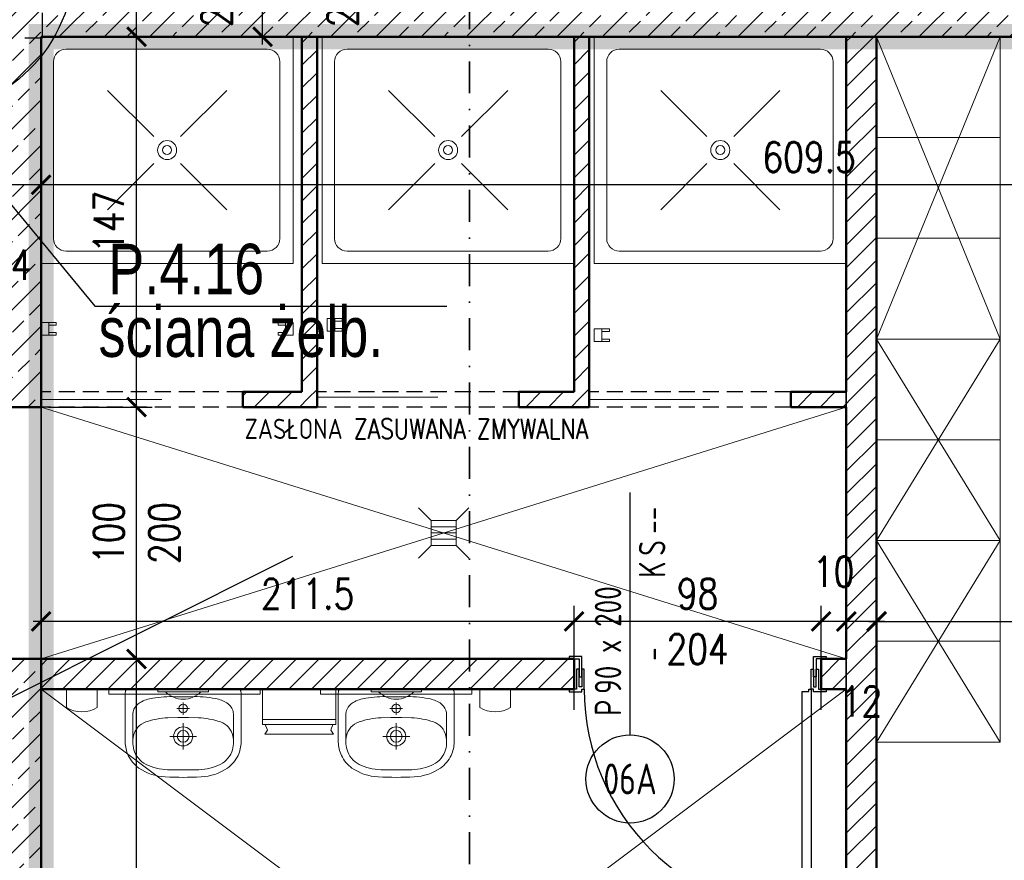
# Model space of a CAD drawing. Header units: millimetres. Extents: x 489 to 7736, y 461 to 5981.
# Tile 53 of 62: x 5882 to 6272, y 2891 to 3225. Entities that reach past the tile are written whole.
import ezdxf
from ezdxf.enums import TextEntityAlignment as Align

# ---------------------------------------------------------------- set-up
doc = ezdxf.new("R2010")
doc.units = ezdxf.units.MM
for name, pattern in [('DASHDOT', [25.4, 12.7, -6.35, 0, -6.35]), ('DOT___DASHED', [33.523888, 17.638888, -8.819444, 0.01, -7.055556]), ('HIDDEN', [9.525, 6.35, -3.175]), ('MP', [0.36, 0.2, -0.16])]:
    doc.linetypes.add(name, pattern=pattern)
for name, color, linetype in [('BA_txg', 3, 'Continuous'), ('BA_txs', 2, 'Continuous'), ('SPA-ZnacznikiPrzekrojów', 1, 'Continuous'), ('WK-Drzwi', 9, 'Continuous'), ('WK-EtykDrzwi', 11, 'Continuous'), ('WK-Opis', 143, 'Continuous'), ('WK-Opisy', 143, 'Continuous'), ('WK-Otwory', 9, 'Continuous'), ('WK-Siatka', 240, 'DOT___DASHED'), ('WK-Wymiary', 8, 'Continuous'), ('WK-Ściany', 7, 'Continuous'), ('zslupy', 2, 'Continuous')]:
    doc.layers.add(name, color=color, linetype=linetype)
for name, color, linetype, lineweight in [('WK-etapowanie', 90, 'Continuous', 0), ('WK-INSTALACJE ELEKTRYCZNE', 94, 'Continuous', 5), ('WK-INSTALACJE WODKAN', 170, 'Continuous', 5), ('WK-MEBLE', 34, 'Continuous', 5), ('WK-widok', 8, 'Continuous', 0)]:
    doc.layers.add(name, color=color, linetype=linetype, lineweight=lineweight)
doc.layers.add('WK-Pomieszczenia', color=173, linetype='Continuous', plot=False)
doc.styles.add('Arial', font='micross.ttf', dxfattribs={"width": 0.9})
doc.styles.add('BIKTG', font='bikromsw.shx', dxfattribs={"width": 0.85})
doc.styles.add('BIKTS', font='bikromsw.shx', dxfattribs={"width": 0.8})
doc.styles.add('BIKWYM', font='bikromsw.shx', dxfattribs={"width": 0.8})
doc.styles.add('FLEX', font='romans.shx')
doc.styles.add('iso cp', font='isocpeur.ttf')
doc.styles.add('RomanS-Narrow', font='romans.shx', dxfattribs={"width": 0.8})
doc.styles.get("Standard").update_dxf_attribs({"font": 'ARIAL.TTF'})
doc.styles.add('TAB_Simplex', font='simplex.shx', dxfattribs={"width": 0.8})
doc.linetypes.add('FLEX', pattern='A,0.002,-0.9,["~",FLEX,S=2,R=-17,X=-1.42,Y=-0.46],-0.9', length=1.802)
doc.dimstyles.new('AEC Dimension 1-50', dxfattribs={"dimtxt": 12, "dimasz": 0.075, "dimexe": 6.25, "dimexo": 0, "dimgap": 5, "dimtad": 1, "dimdec": 1, "dimrnd": 0.5, "dimzin": 9, "dimdsep": 46, "dimtxsty": 'RomanS-Narrow', "dimblk": 'ARCHTICK', "dimcen": 0.125, "dimdle": 3.125, "dimclrd": 8, "dimclre": 8, "dimclrt": 256, "dimadec": 1, "dimazin": 0, "dimtfac": 1, "dimtdec": 1, "dimtmove": 2, "dimatfit": 2, "dimfxl": 0, "dimtolj": 1, "dimtzin": 0, "dimarcsym": 0})
doc.dimstyles.new('BA_BGR_100', dxfattribs={"dimtxt": 25, "dimasz": 1.666667, "dimexe": 0, "dimexo": 0, "dimgap": 0, "dimtad": 0, "dimdec": 1, "dimrnd": 0.5, "dimzin": 9, "dimdsep": 46, "dimtxsty": 'BIKWYM', "dimblk": 'NONE', "dimcen": 0, "dimse1": 1, "dimse2": 1, "dimclrd": 256, "dimclre": 256, "dimclrt": 7, "dimadec": 0, "dimazin": 0, "dimtfac": 0.033333, "dimtdec": 1, "dimtmove": 0, "dimatfit": 3, "dimldrblk": 'NONE', "dimfxl": 0, "dimtvp": 0.8, "dimtolj": 1, "dimarcsym": 0})
doc.dimstyles.get("Standard").update_dxf_attribs({"dimtxt": 0.18, "dimasz": 0.18, "dimexe": 0.18, "dimexo": 0.0625, "dimgap": 0.09, "dimtad": 0, "dimtih": 1, "dimtoh": 1, "dimdec": 4, "dimzin": 0, "dimdsep": 46, "dimtxsty": 'Standard', "dimcen": 0.09, "dimadec": 0, "dimazin": 0, "dimtfac": 1, "dimtdec": 4, "dimtofl": 0, "dimtmove": 0, "dimatfit": 3, "dimfxl": 0, "dimtolj": 1, "dimtzin": 0, "dimarcsym": 0})
pattern_1 = [(45, (699.431, 930.084), (-4.490128, 4.490128), [])]
pattern_2 = [(45, (699.431, 930.084), (-4.490128, 4.490128), [])]

# ---------------------------------------------------------------- blocks, each defined once
blk = doc.blocks.new('_None')
blk = doc.blocks.new('_ArchTick')
at = {"color": 0, "linetype": 'ByBlock', "const_width": 15}
blk.add_lwpolyline([(-50, -50), (50, 50)], dxfattribs=at)
blk = doc.blocks.new('*D920')
at = {"layer": 'Defpoints', "color": 0}
for p in [(6221.68, 2992.43), (6499.68, 2992.43), (6499.68, 2986.21)]:
    blk.add_point(p, dxfattribs=at)
at = {"layer": 'WK-Wymiary', "color": 8, "lineweight": -2, "ltscale": 1.3}
for p, q in [((6221.68, 2992.43), (6221.68, 2979.96)), ((6499.68, 2992.43), (6499.68, 2979.96)), ((6218.56, 2986.21), (6502.81, 2986.21))]:
    blk.add_line(p, q, dxfattribs=at)
at = {"layer": 'WK-Wymiary', "color": 8, "linetype": 'ByBlock', "lineweight": -2, "xscale": 0.075, "yscale": 0.075, "zscale": 0.075, "rotation": 180}
blk.add_blockref('_ArchTick', (6221.68, 2986.21), dxfattribs=at)
at = {"layer": 'WK-Wymiary', "color": 8, "linetype": 'ByBlock', "lineweight": -2, "xscale": 0.075, "yscale": 0.075, "zscale": 0.075}
blk.add_blockref('_ArchTick', (6499.68, 2986.21), dxfattribs=at)
at = {"layer": 'WK-Wymiary', "color": 0, "insert": (6360.68, 2996.21), "char_height": 10, "attachment_point": 5, "style": 'RomanS-Narrow'}
blk.add_mtext('\\A1;278', dxfattribs=at)
blk = doc.blocks.new('*D1082')
at = {"layer": 'Defpoints', "color": 0}
for p in [(5893.06, 2971.31), (5928.06, 2971.31), (5893.06, 2613.81)]:
    blk.add_point(p, dxfattribs=at)
at = {"layer": 'WK-Wymiary', "color": 8, "linetype": 'Continuous', "lineweight": -2, "ltscale": 1.3}
for p, q in [((5928.06, 2610.69), (5928.06, 2974.44)), ((5893.06, 2971.31), (5934.31, 2971.31)), ((5893.06, 2613.81), (5934.31, 2613.81))]:
    blk.add_line(p, q, dxfattribs=at)
at = {"layer": 'WK-Wymiary', "color": 8, "linetype": 'ByBlock', "lineweight": -2, "xscale": 0.075, "yscale": 0.075, "zscale": 0.075}
for p, rotation in [((5928.06, 2971.31), 90), ((5928.06, 2613.81), 270)]:
    blk.add_blockref('_ArchTick', p, dxfattribs=dict(at, rotation=rotation))
at = {"layer": 'WK-Wymiary', "lineweight": -3, "insert": (5917.06, 2792.56), "char_height": 12, "attachment_point": 5, "rotation": 90, "style": 'RomanS-Narrow'}
blk.add_mtext('\\A1;\\A1;357.5', dxfattribs=at)
blk = doc.blocks.new('*D1083')
at = {"layer": 'Defpoints', "color": 0}
for p in [(5893.06, 3071.31), (5928.06, 3071.31), (5893.06, 2971.31)]:
    blk.add_point(p, dxfattribs=at)
at = {"layer": 'WK-Wymiary', "color": 8, "linetype": 'Continuous', "lineweight": -2, "ltscale": 1.3}
for p, q in [((5893.06, 3071.31), (5934.31, 3071.31)), ((5928.06, 2968.19), (5928.06, 3074.44)), ((5893.06, 2971.31), (5934.31, 2971.31))]:
    blk.add_line(p, q, dxfattribs=at)
at = {"layer": 'WK-Wymiary', "color": 8, "linetype": 'ByBlock', "lineweight": -2, "xscale": 0.075, "yscale": 0.075, "zscale": 0.075}
for p, rotation in [((5928.06, 3071.31), 90), ((5928.06, 2971.31), 270)]:
    blk.add_blockref('_ArchTick', p, dxfattribs=dict(at, rotation=rotation))
at = {"layer": 'WK-Wymiary', "lineweight": -3, "insert": (5917.06, 3021.31), "char_height": 12, "attachment_point": 5, "rotation": 90, "style": 'RomanS-Narrow'}
blk.add_mtext('\\A1;\\A1;100', dxfattribs=at)
blk = doc.blocks.new('*D1084')
at = {"layer": 'Defpoints', "color": 0}
for p in [(5893.06, 3218.31), (5928.06, 3218.31), (5893.06, 3071.31)]:
    blk.add_point(p, dxfattribs=at)
at = {"layer": 'WK-Wymiary', "color": 8, "linetype": 'Continuous', "lineweight": -2, "ltscale": 1.3}
for p, q in [((5928.06, 3068.19), (5928.06, 3221.44)), ((5893.06, 3218.31), (5934.31, 3218.31)), ((5893.06, 3071.31), (5934.31, 3071.31))]:
    blk.add_line(p, q, dxfattribs=at)
at = {"layer": 'WK-Wymiary', "color": 8, "linetype": 'ByBlock', "lineweight": -2, "xscale": 0.075, "yscale": 0.075, "zscale": 0.075}
for p, rotation in [((5928.06, 3218.31), 90), ((5928.06, 3071.31), 270)]:
    blk.add_blockref('_ArchTick', p, dxfattribs=dict(at, rotation=rotation))
at = {"layer": 'WK-Wymiary', "lineweight": -3, "insert": (5917.06, 3144.81), "char_height": 12, "attachment_point": 5, "rotation": 90, "style": 'RomanS-Narrow'}
blk.add_mtext('\\A1;\\A1;147', dxfattribs=at)
blk = doc.blocks.new('*D1085')
at = {"layer": 'Defpoints', "color": 0}
for p in [(5893.06, 3242.31), (5928.06, 3242.31), (5893.06, 3218.31)]:
    blk.add_point(p, dxfattribs=at)
at = {"layer": 'WK-Wymiary', "color": 8, "linetype": 'Continuous', "lineweight": -2, "ltscale": 1.3}
for p, q in [((5928.06, 3215.19), (5928.06, 3245.44)), ((5893.06, 3242.31), (5934.31, 3242.31)), ((5893.06, 3218.31), (5934.31, 3218.31))]:
    blk.add_line(p, q, dxfattribs=at)
at = {"layer": 'WK-Wymiary', "color": 8, "linetype": 'ByBlock', "lineweight": -2, "xscale": 0.075, "yscale": 0.075, "zscale": 0.075}
for p, rotation in [((5928.06, 3242.31), 90), ((5928.06, 3218.31), 270)]:
    blk.add_blockref('_ArchTick', p, dxfattribs=dict(at, rotation=rotation))
at = {"layer": 'WK-Wymiary', "lineweight": -3, "insert": (5959.81, 3230.31), "char_height": 12, "attachment_point": 5, "rotation": 90, "style": 'RomanS-Narrow'}
blk.add_mtext('\\A1;\\A1;24', dxfattribs=at)
blk = doc.blocks.new('*D1107')
at = {"layer": 'Defpoints', "color": 0}
for p in [(5943.06, 3242.31), (5978.06, 3242.31), (6013.06, 3218.31)]:
    blk.add_point(p, dxfattribs=at)
at = {"layer": 'WK-Wymiary', "color": 8, "linetype": 'Continuous', "lineweight": -2, "ltscale": 1.3}
for p, q in [((5978.06, 3215.19), (5978.06, 3245.44)), ((5943.06, 3242.31), (5984.31, 3242.31)), ((6013.06, 3218.31), (5971.81, 3218.31))]:
    blk.add_line(p, q, dxfattribs=at)
at = {"layer": 'WK-Wymiary', "color": 8, "linetype": 'ByBlock', "lineweight": -2, "xscale": 0.075, "yscale": 0.075, "zscale": 0.075}
for p, rotation in [((5978.06, 3242.31), 90), ((5978.06, 3218.31), 270)]:
    blk.add_blockref('_ArchTick', p, dxfattribs=dict(at, rotation=rotation))
at = {"layer": 'WK-Wymiary', "lineweight": -3, "insert": (6009.81, 3230.31), "char_height": 12, "attachment_point": 5, "rotation": 90, "style": 'RomanS-Narrow'}
blk.add_mtext('\\A1;\\A1;24', dxfattribs=at)
blk = doc.blocks.new('BubbleDef')
at = {"color": 0, "linetype": 'Continuous'}
blk.add_circle((0, 0), 1.5, dxfattribs=at)
at = {"color": 0, "linetype": 'Continuous', "style": 'Arial'}
blk.add_attdef('LABEL', text='', height=1, dxfattribs=at).set_placement((0, 0), align=Align.MIDDLE)
blk = doc.blocks.new('Z70a')
for points in [[(-2.5, -3), (2.5, -3), (2.5, 0), (-2.5, 0)], [(-2.5, -6), (-1.5, -6), (-1.5, -3), (-2.5, -3)], [(1.5, -6), (2.5, -6), (2.5, -3), (1.5, -3)]]:
    blk.add_lwpolyline(points, close=True)
blk = doc.blocks.new('D71a')
for p, q in [((40, -49), (-40, 0)), ((-40, -49), (40, 0)), ((-40, 0), (-40, -49)), ((-40, 0), (40, 0)), ((0, 0), (0, -49)), ((40, -49), (40, 0)), ((-40, -49), (40, -49))]:
    blk.add_line(p, q)
blk = doc.blocks.new('D71b')
for p, q in [((60, -49), (-60, 0)), ((-60, -49), (60, 0)), ((-60, 0), (-60, -49)), ((-60, 0), (60, 0)), ((-20, 0), (-20, -49)), ((20, 0), (20, -49)), ((60, -49), (60, 0)), ((-60, -49), (60, -49))]:
    blk.add_line(p, q)
blk = doc.blocks.new('J26a')
for p, q in [((-100, 90), (-100, 0)), ((0, 90), (-100, 90)), ((0, 0), (0, 90)), ((-10.28, 85.08), (-90.08, 85.08)), ((-95.08, 80.08), (-95.08, 9.92)), ((-5.28, 80.08), (-5.28, 9.92)), ((-55.33, 50.33), (-73.66, 68.66)), ((-44.67, 50.33), (-26.34, 68.66)), ((-73.66, 21.34), (-55.33, 39.67)), ((-44.67, 39.67), (-26.34, 21.34)), ((-10.28, 4.92), (-90.08, 4.92)), ((-100, 0), (0, 0))]:
    blk.add_line(p, q)
for radius in [3.78, 1.78]:
    blk.add_circle((-50, 45), radius)
for centre, start, end in [((-90.08, 80.08), 90, 180), ((-10.28, 80.08), 0, 90), ((-90.08, 9.92), 180, 270), ((-10.28, 9.92), 270, 0)]:
    blk.add_arc(centre, 5, start, end)
blk = doc.blocks.new('L1')
blk.add_lwpolyline([(93, 0), (93, -1), (92, -1), (92, -4), (1, -4), (1, -1), (0, -1), (0, 0)], close=True)
blk = doc.blocks.new('RL1')
at = {"flags": 128}
blk.add_lwpolyline([(2, -8), (1, -8), (1, 0), (-2, 0), (-2, 1), (3, 1), (3, 0), (4, 0), (4, -8), (3, -8), (3, -0.9), (2, -0.9)], close=True, dxfattribs=at)
blk = doc.blocks.new('RL2')
at = {"flags": 128}
blk.add_lwpolyline([(3, 7.1), (3, -1), (-2, -1), (-2, 0), (2, 0), (2, 7.1)], close=True, dxfattribs=at)
blk = doc.blocks.new('J50a')
for p, q in [((20.85, 0), (-20.85, 0)), ((-23, -2.14), (-23, -21)), ((23, -21), (23, -2.14)), ((2.53, -7.68), (-2.53, -7.68)), ((0, -10.13), (0, -5.23)), ((-20, -20.98), (-20, -10.2)), ((20, -10.2), (20, -20.98)), ((0, -23.98), (0, -13.48)), ((-5.34, -18.73), (5.34, -18.73))]:
    blk.add_line(p, q)
at = {"flags": 128}
for points in [[(-20.85, 0, 0.056329), (-22.22, -0.1, 0.274623), (-22.85, -0.67, 0.078029), (-23, -2.14, 0.987626)], [(20.85, 0, -0.056329), (22.22, -0.1, -0.274623), (22.85, -0.67, -0.078029), (23, -2.14, -0.987626)], [(-20, -10.2, -0.104891), (-19.52, -7.91, -0.153237), (-17.09, -5.29, -0.096443), (-12.1, -3.56, -0.04719), (-3.09, -2.97), (-2.75, -2.97, 0.009116), (2.75, -2.97), (3.09, -2.97, -0.053543), (12.87, -3.72, -0.091574), (17.37, -5.47, -0.166964), (19.69, -8.36, -0.062926), (20, -10.2, -1.040135)], [(-23, -21, 0.111521), (-21.76, -26.31, 0.123014), (-17.56, -31.31, 0.141312), (-7.12, -34.81, 0.026087), (7.12, -34.81, 0.141312), (17.56, -31.31, 0.123014), (21.76, -26.31, 0.111521), (23, -21)]]:
    blk.add_lwpolyline(points, format="xyb", dxfattribs=at)
blk.add_lwpolyline([(13.79, -30.26, 0.212121), (19.27, -24.85, 0.157769), (19.69, -18.5, 0.270169), (14.76, -12.99, 0.074819), (6.02, -11.37), (6.02, -11.37), (2.16, -11.22), (-2.16, -11.22), (-6.02, -11.37), (-6.02, -11.37, 0.074819), (-14.76, -12.99, 0.270169), (-19.69, -18.5, 0.157769), (-19.27, -24.85, 0.212121), (-13.79, -30.26, 0.110292), (-5.03, -31.99), (0, -32), (5.03, -31.99, 0.110292)], format="xyb", close=True, dxfattribs=at)
for centre, radius in [((0, -7.68), 1.73), ((0, -18.73), 3.78), ((0, -18.73), 2.33)]:
    blk.add_circle(centre, radius)
blk = doc.blocks.new('E3a')
for p, q in [((10, 0), (-10, 0)), ((-10, 0), (-10, -1)), ((10, -1), (10, 0)), ((10, -1), (-10, -1))]:
    blk.add_line(p, q)
blk.add_arc((0, 5.67), 9.67, 223.6028, 316.3972)
blk = doc.blocks.new('Z9a')
blk.add_lwpolyline([(-30, -2), (30, -2), (30, 0), (-30, 0)], close=True)
blk = doc.blocks.new('Z60a')
for p, q in [((14.5, 0), (-14.5, 0)), ((-14.5, 0), (-14.5, -14)), ((14.5, -14), (14.5, 0)), ((-14.5, -12), (14.5, -12)), ((-14.5, -14), (14.5, -14)), ((13.62, -17.85), (-13.62, -17.85))]:
    blk.add_line(p, q)
at = {"flags": 128}
for points in [[(-13.53, -14), (-12.58, -16.33), (-13.62, -17.85)], [(13.39, -14), (12.58, -16.33), (13.62, -17.85)]]:
    blk.add_lwpolyline(points, dxfattribs=at)
blk = doc.blocks.new('Z1a')
for p, q in [((-6.12, 0), (-6.12, -7.3)), ((6.12, 0), (-6.12, 0)), ((6.12, 0), (6.12, -7.3))]:
    blk.add_line(p, q)
blk.add_arc((0, 2.87), 11.87, 238.9413, 301.0587)
blk = doc.blocks.new('J1')
for p, q in [((-5, 5), (-10, 10)), ((5, 5), (10, 10)), ((-5, 5), (-5, -5)), ((5, 5), (-5, 5)), ((5, -5), (5, 5)), ((-5, 2.5), (5, 2.5)), ((-5, 0), (5, 0)), ((-5, -2.5), (5, -2.5)), ((-5, -5), (-10, -10)), ((-5, -5), (5, -5)), ((5, -5), (10, -10))]:
    blk.add_line(p, q)
blk = doc.blocks.new('WK_Door_Tag_02_50L')
at = {"color": 0, "linetype": 'ByBlock', "lineweight": -2}
blk.add_line((0, 0), (0, 2.75), dxfattribs=at)
blk.add_circle((0, -0.5), 0.5, dxfattribs=at)
at = {"color": 0, "linetype": 'ByBlock', "lineweight": -2, "style": 'RomanS-Narrow', "width": 0.75}
for tag, p in [('DRZWI_OBIEKTY:WYPOSAZENIESAMOZAMYKACZ', (0.1, 2.031)), ('DRZWI_OBIEKTY:WYPOSAZENIEKRATKAWENT', (0.1, 1.781)), ('DRZWI_OBIEKTY:KONTROLADOSTĘPU', (0.1, 2.28)), ('DRZWI_STYL:KLASAPPOŻ', (0.1, 0.839))]:
    blk.add_attdef(tag, text='', height=0.3, rotation=90, dxfattribs=at).set_placement(p, align=Align.TOP_LEFT)
for tag, p in [('DRZWI_STYL:KIERUNEKOTWIERANIAZNAK', (-0.1, 0.214)), ('DRZWI_STYL:ROZMIAR', (-0.1, 0.464))]:
    blk.add_attdef(tag, p, '', height=0.3, rotation=90, dxfattribs=at)
at = {"color": 0, "linetype": 'ByBlock', "lineweight": -2, "style": 'RomanS-Narrow', "width": 0.75, "flags": 4}
blk.add_attdef('DRZWI_OBIEKTY:SYMBOL', text='', height=0.35, rotation=360, dxfattribs=at).set_placement((0, -0.5), align=Align.MIDDLE_CENTER)
blk = doc.blocks.new('*D1268')
at = {"layer": 'Defpoints', "color": 0}
for p in [(5890.18, 3194.52), (6499.68, 3194.52), (5890.18, 3159.52)]:
    blk.add_point(p, dxfattribs=at)
at = {"layer": 'WK-Wymiary', "color": 8, "linetype": 'Continuous', "lineweight": -2, "ltscale": 1.3}
for p, q in [((5890.18, 3194.52), (5890.18, 3153.27)), ((6499.68, 3194.52), (6499.68, 3153.27)), ((6502.81, 3159.52), (5887.06, 3159.52))]:
    blk.add_line(p, q, dxfattribs=at)
at = {"layer": 'WK-Wymiary', "color": 8, "linetype": 'ByBlock', "lineweight": -2, "xscale": 0.075, "yscale": 0.075, "zscale": 0.075, "rotation": 180}
blk.add_blockref('_ArchTick', (5890.18, 3159.52), dxfattribs=at)
at = {"layer": 'WK-Wymiary', "color": 8, "linetype": 'ByBlock', "lineweight": -2, "xscale": 0.075, "yscale": 0.075, "zscale": 0.075}
blk.add_blockref('_ArchTick', (6499.68, 3159.52), dxfattribs=at)
at = {"layer": 'WK-Wymiary', "lineweight": -3, "insert": (6194.93, 3170.52), "char_height": 12, "attachment_point": 5, "style": 'RomanS-Narrow'}
blk.add_mtext('\\A1;\\A1;609.5', dxfattribs=at)
blk = doc.blocks.new('*D1269')
at = {"layer": 'Defpoints', "color": 0}
for p in [(5866.18, 3194.52), (5890.18, 3194.52), (5866.18, 3159.52)]:
    blk.add_point(p, dxfattribs=at)
at = {"layer": 'WK-Wymiary', "color": 8, "linetype": 'Continuous', "lineweight": -2, "ltscale": 1.3}
for p, q in [((5866.18, 3194.52), (5866.18, 3153.27)), ((5890.18, 3194.52), (5890.18, 3153.27)), ((5893.31, 3159.52), (5863.06, 3159.52))]:
    blk.add_line(p, q, dxfattribs=at)
at = {"layer": 'WK-Wymiary', "color": 8, "linetype": 'ByBlock', "lineweight": -2, "xscale": 0.075, "yscale": 0.075, "zscale": 0.075, "rotation": 180}
blk.add_blockref('_ArchTick', (5866.18, 3159.52), dxfattribs=at)
at = {"layer": 'WK-Wymiary', "color": 8, "linetype": 'ByBlock', "lineweight": -2, "xscale": 0.075, "yscale": 0.075, "zscale": 0.075}
blk.add_blockref('_ArchTick', (5890.18, 3159.52), dxfattribs=at)
at = {"layer": 'WK-Wymiary', "lineweight": -3, "insert": (5878.18, 3127.77), "char_height": 12, "attachment_point": 5, "style": 'RomanS-Narrow'}
blk.add_mtext('\\A1;\\A1;24', dxfattribs=at)
blk = doc.blocks.new('*D1291')
at = {"layer": 'Defpoints', "color": 0}
for p in [(6199.68, 2986.18), (6199.68, 2951.18), (6209.68, 2951.18)]:
    blk.add_point(p, dxfattribs=at)
at = {"layer": 'WK-Wymiary', "color": 8, "linetype": 'Continuous', "lineweight": -2, "ltscale": 1.3}
for p, q in [((6199.68, 2951.18), (6199.68, 2992.43)), ((6209.68, 2951.18), (6209.68, 2992.43)), ((6212.81, 2986.18), (6196.56, 2986.18)), ((6199.68, 2986.18), (6199.61, 2986.18)), ((6209.68, 2986.18), (6209.76, 2986.18))]:
    blk.add_line(p, q, dxfattribs=at)
at = {"layer": 'WK-Wymiary', "color": 8, "linetype": 'ByBlock', "lineweight": -2, "xscale": 0.075, "yscale": 0.075, "zscale": 0.075}
blk.add_blockref('_ArchTick', (6199.68, 2986.18), dxfattribs=at)
at = {"layer": 'WK-Wymiary', "color": 8, "linetype": 'ByBlock', "lineweight": -2, "xscale": 0.075, "yscale": 0.075, "zscale": 0.075, "rotation": 180}
blk.add_blockref('_ArchTick', (6209.68, 2986.18), dxfattribs=at)
at = {"layer": 'WK-Wymiary', "lineweight": -3, "insert": (6204.68, 3005.93), "char_height": 12, "attachment_point": 5, "style": 'RomanS-Narrow'}
blk.add_mtext('\\A1;\\A1;10', dxfattribs=at)
blk = doc.blocks.new('*D1292')
at = {"layer": 'Defpoints', "color": 0}
for p in [(6101.68, 2986.18), (6101.68, 2951.18), (6199.68, 2951.18)]:
    blk.add_point(p, dxfattribs=at)
at = {"layer": 'WK-Wymiary', "color": 8, "linetype": 'Continuous', "lineweight": -2, "ltscale": 1.3}
for p, q in [((6101.68, 2951.18), (6101.68, 2992.43)), ((6199.68, 2951.18), (6199.68, 2992.43)), ((6202.81, 2986.18), (6098.56, 2986.18))]:
    blk.add_line(p, q, dxfattribs=at)
at = {"layer": 'WK-Wymiary', "color": 8, "linetype": 'ByBlock', "lineweight": -2, "xscale": 0.075, "yscale": 0.075, "zscale": 0.075, "rotation": 180}
blk.add_blockref('_ArchTick', (6101.68, 2986.18), dxfattribs=at)
at = {"layer": 'WK-Wymiary', "color": 8, "linetype": 'ByBlock', "lineweight": -2, "xscale": 0.075, "yscale": 0.075, "zscale": 0.075}
blk.add_blockref('_ArchTick', (6199.68, 2986.18), dxfattribs=at)
at = {"layer": 'WK-Wymiary', "lineweight": -3, "insert": (6150.68, 2997.18), "char_height": 12, "attachment_point": 5, "style": 'RomanS-Narrow'}
blk.add_mtext('\\A1;\\A1;98', dxfattribs=at)
blk = doc.blocks.new('*D1293')
at = {"layer": 'Defpoints', "color": 0}
for p in [(5890.18, 2986.18), (5890.18, 2951.18), (6101.68, 2951.18)]:
    blk.add_point(p, dxfattribs=at)
at = {"layer": 'WK-Wymiary', "color": 8, "linetype": 'Continuous', "lineweight": -2, "ltscale": 1.3}
for p, q in [((5890.18, 2951.18), (5890.18, 2992.43)), ((6101.68, 2951.18), (6101.68, 2992.43)), ((6104.81, 2986.18), (5887.06, 2986.18))]:
    blk.add_line(p, q, dxfattribs=at)
at = {"layer": 'WK-Wymiary', "color": 8, "linetype": 'ByBlock', "lineweight": -2, "xscale": 0.075, "yscale": 0.075, "zscale": 0.075, "rotation": 180}
blk.add_blockref('_ArchTick', (5890.18, 2986.18), dxfattribs=at)
at = {"layer": 'WK-Wymiary', "color": 8, "linetype": 'ByBlock', "lineweight": -2, "xscale": 0.075, "yscale": 0.075, "zscale": 0.075}
blk.add_blockref('_ArchTick', (6101.68, 2986.18), dxfattribs=at)
at = {"layer": 'WK-Wymiary', "lineweight": -3, "insert": (5995.93, 2997.18), "char_height": 12, "attachment_point": 5, "style": 'RomanS-Narrow'}
blk.add_mtext('\\A1;\\A1;211.5', dxfattribs=at)
blk = doc.blocks.new('*D1301')
at = {"layer": 'Defpoints', "color": 0}
for p in [(6209.68, 3021.18), (6221.68, 3021.18), (6209.68, 2986.18)]:
    blk.add_point(p, dxfattribs=at)
at = {"layer": 'WK-Wymiary', "color": 8, "linetype": 'Continuous', "lineweight": -2, "ltscale": 1.3}
for p, q in [((6209.68, 3021.18), (6209.68, 2979.93)), ((6221.68, 3021.18), (6221.68, 2979.93)), ((6224.81, 2986.18), (6206.56, 2986.18))]:
    blk.add_line(p, q, dxfattribs=at)
at = {"layer": 'WK-Wymiary', "color": 8, "linetype": 'ByBlock', "lineweight": -2, "xscale": 0.075, "yscale": 0.075, "zscale": 0.075, "rotation": 180}
blk.add_blockref('_ArchTick', (6209.68, 2986.18), dxfattribs=at)
at = {"layer": 'WK-Wymiary', "color": 8, "linetype": 'ByBlock', "lineweight": -2, "xscale": 0.075, "yscale": 0.075, "zscale": 0.075}
blk.add_blockref('_ArchTick', (6221.68, 2986.18), dxfattribs=at)
at = {"layer": 'WK-Wymiary', "lineweight": -3, "insert": (6215.68, 2954.43), "char_height": 12, "attachment_point": 5, "style": 'RomanS-Narrow'}
blk.add_mtext('\\A1;\\A1;12', dxfattribs=at)

msp = doc.modelspace()

# ---------------------------------------------------------------- hatches: boundary and pattern name
at = {"layer": 'WK-Ściany', "linetype": 'Continuous', "lineweight": 0}
h = msp.add_hatch(dxfattribs=at)
h.set_pattern_fill('ANSI33', color=5, scale=2, style=0)
h.set_pattern_definition([(45, (699.431, 930.084), (-8.980256, 8.980256), []), (45, (708.411, 930.084), (-8.980256, 8.980256), [6.35, -3.175])])
h.paths.add_polyline_path([(5749.68, 3242.31), (5749.68, 3218.31), (5866.18, 3218.31), (5890.18, 3218.31), (6499.68, 3218.31), (6523.68, 3242.31)], flags=0)
h = msp.add_hatch(dxfattribs=at)
h.set_pattern_fill('ANSI33', color=5, scale=2, style=0)
h.set_pattern_definition([(45, (699.431, 930.084), (-8.980256, 8.980256), []), (45, (708.411, 930.084), (-8.980256, 8.980256), [6.35, -3.175])])
h.paths.add_polyline_path([(5866.18, 3071.31), (5890.18, 3071.31), (5890.18, 3218.31), (5866.18, 3218.31)], flags=0)
h.paths.add_polyline_path([(5890.18, 2971.31), (5866.18, 2971.31), (5866.18, 2613.81), (5890.18, 2613.81)], flags=0)
h = msp.add_hatch(dxfattribs=at)
h.set_pattern_fill('ANSI31', color=1, scale=2, style=0)
h.set_pattern_definition(pattern_1)
h.paths.add_polyline_path([(5993.68, 3077.31), (5999.68, 3071.31), (5999.68, 3218.31), (5993.68, 3218.31)], flags=0)
h = msp.add_hatch(dxfattribs=at)
h.set_pattern_fill('ANSI31', color=1, scale=2, style=0)
h.set_pattern_definition(pattern_1)
h.paths.add_polyline_path([(6101.68, 3077.31), (6107.68, 3071.31), (6107.68, 3218.31), (6101.68, 3218.31)], flags=0)
h = msp.add_hatch(dxfattribs=at)
h.set_pattern_fill('ANSI31', color=1, scale=2, style=0)
h.set_pattern_definition(pattern_1)
h.paths.add_polyline_path([(6209.68, 3077.31), (6213.18, 3075.31), (6221.68, 3077.31), (6221.68, 3218.31), (6209.68, 3218.31)], flags=0)
h.paths.add_polyline_path([(6209.68, 2971.31), (6212.68, 2967.31), (6221.68, 2971.31), (6221.68, 3077.31), (6213.18, 3075.31), (6209.68, 3071.31)], flags=0)
h.paths.add_polyline_path([(6209.68, 2613.81), (6221.68, 2613.81), (6221.68, 2722.81), (6212.68, 2726.81), (6209.68, 2722.81)], flags=0)
h.paths.add_polyline_path([(6209.68, 2734.81), (6212.68, 2726.81), (6221.68, 2722.81), (6221.68, 2789.19), (6209.68, 2789.19)], flags=0)
h.paths.add_polyline_path([(6209.68, 2887.19), (6221.68, 2887.19), (6221.68, 2971.31), (6212.68, 2967.31), (6209.68, 2959.31)], flags=0)
h = msp.add_hatch(dxfattribs=at)
h.set_pattern_fill('ANSI31', color=1, scale=2, style=0)
h.set_pattern_definition(pattern_2)
h.paths.add_polyline_path([(5970.18, 3077.31), (5970.18, 3071.31), (5999.68, 3071.31), (5993.68, 3077.31)], flags=0)
h.paths.add_polyline_path([(6079.68, 3077.31), (6079.68, 3071.31), (6107.68, 3071.31), (6101.68, 3077.31)], flags=0)
h.paths.add_polyline_path([(6187.68, 3077.31), (6187.68, 3071.31), (6209.68, 3071.31), (6213.18, 3075.31), (6209.68, 3077.31)], flags=0)
h = msp.add_hatch(dxfattribs=at)
h.set_pattern_fill('ANSI31', color=1, scale=2, style=0)
h.set_pattern_definition(pattern_2)
h.paths.add_polyline_path([(5890.18, 2971.31), (5890.18, 2959.31), (6101.68, 2959.31), (6101.68, 2971.31)], flags=0)
h.paths.add_polyline_path([(6199.68, 2971.31), (6199.68, 2959.31), (6209.68, 2959.31), (6212.68, 2967.31), (6209.68, 2971.31)], flags=0)

# ---------------------------------------------------------------- linework, layer by layer
at = {"layer": 'SPA-ZnacznikiPrzekrojów', "color": 1, "linetype": 'DASHDOT', "lineweight": 35}
msp.add_lwpolyline([(6060.21, 875.34), (6060.21, 3573.73)], dxfattribs=at)
at = {"layer": 'WK-Drzwi', "color": 8, "linetype": 'Continuous', "lineweight": -3}
msp.add_arc((6195.68, 2959.31), 90, 180, 270, dxfattribs=at)
at = {"layer": 'WK-etapowanie', "linetype": 'HIDDEN', "ltscale": 5, "const_width": 10}
msp.add_lwpolyline([(5890.18, 3218.31), (6499.68, 3218.31), (6499.68, 2622.81), (5890.18, 2622.81)], close=True, dxfattribs=at)
at = {"layer": 'WK-MEBLE', "linetype": 'FLEX', "ltscale": 5}
for points in [[(5999.68, 3075.23), (6047.56, 3075.23)], [(5890.18, 3074.31), (5938.06, 3074.31)], [(6107.68, 3074.31), (6155.56, 3074.31)]]:
    msp.add_lwpolyline(points, dxfattribs=at)
at = {"layer": 'WK-Opis'}
msp.add_line((5717.27, 2875.59), (5990.07, 3012.09), dxfattribs=at)
at = {"layer": 'WK-Otwory', "color": 9, "linetype": 'HIDDEN', "lineweight": -3}
for p, q in [((5970.18, 3077.31), (5890.18, 3077.31)), ((6079.68, 3077.31), (5999.68, 3077.31)), ((6187.68, 3077.31), (6107.68, 3077.31)), ((5970.18, 3071.31), (5890.18, 3071.31)), ((5890.18, 3071.31), (5890.18, 2971.31)), ((6079.68, 3071.31), (5999.68, 3071.31)), ((6187.68, 3071.31), (6107.68, 3071.31))]:
    msp.add_line(p, q, dxfattribs=at)
at = {"layer": 'WK-Otwory', "color": 9, "linetype": 'Continuous', "lineweight": -3}
for p, q in [((5890.18, 3077.31), (5890.18, 3071.31)), ((5970.18, 3077.31), (5970.18, 3071.31)), ((5999.68, 3077.31), (5999.68, 3071.31)), ((6079.68, 3077.31), (6079.68, 3071.31)), ((6107.68, 3077.31), (6107.68, 3071.31)), ((6187.68, 3077.31), (6187.68, 3071.31)), ((5890.18, 3071.31), (5866.18, 3071.31)), ((5890.18, 2971.31), (5866.18, 2971.31))]:
    msp.add_line(p, q, dxfattribs=at)
at = {"layer": 'WK-Pomieszczenia', "color": 173, "linetype": 'Continuous', "lineweight": -3}
for p, q in [((5890.18, 3218.31), (6209.68, 3218.31)), ((5890.18, 2613.81), (5890.18, 3218.31)), ((6209.68, 3218.31), (5890.18, 3218.31)), ((5890.18, 3218.31), (5890.18, 2613.81)), ((6209.68, 3218.31), (6209.68, 2613.81)), ((6209.68, 2613.81), (6209.68, 3218.31))]:
    msp.add_line(p, q, dxfattribs=at)
at = {"layer": 'WK-Pomieszczenia', "color": 173, "linetype": 'HIDDEN', "lineweight": -3}
for p, q in [((6221.68, 3218.31), (6499.68, 3218.31)), ((6221.68, 2613.81), (6221.68, 3218.31))]:
    msp.add_line(p, q, dxfattribs=at)
at = {"layer": 'WK-widok', "ltscale": 1.3}
for p, q in [((5890.18, 2971.31), (6209.68, 3071.31)), ((5890.18, 3071.31), (6209.68, 2971.31)), ((6010.68, 2971.31), (5931.53, 2971.31)), ((5890.18, 2719.81), (6209.68, 2959.31)), ((5890.18, 2959.31), (6209.68, 2719.81))]:
    msp.add_line(p, q, dxfattribs=at)
at = {"layer": 'WK-Ściany', "color": 7, "linetype": 'Continuous', "lineweight": 50}
for p, q in [((5890.18, 3071.31), (5890.18, 3218.31)), ((5890.18, 3218.31), (6499.68, 3218.31)), ((5999.68, 3218.31), (5993.68, 3218.31)), ((5993.68, 3218.31), (5993.68, 3077.31)), ((5999.68, 3071.31), (5999.68, 3218.31)), ((6107.68, 3218.31), (6101.68, 3218.31)), ((6101.68, 3218.31), (6101.68, 3077.31)), ((6107.68, 3071.31), (6107.68, 3218.31)), ((6221.68, 3218.31), (6209.68, 3218.31)), ((6209.68, 3218.31), (6209.68, 3077.31)), ((6221.68, 2887.19), (6221.68, 3218.31)), ((5970.18, 3077.31), (5970.18, 3071.31)), ((5993.68, 3077.31), (5970.18, 3077.31)), ((6079.68, 3077.31), (6079.68, 3071.31)), ((6101.68, 3077.31), (6079.68, 3077.31)), ((6187.68, 3077.31), (6187.68, 3071.31)), ((6209.68, 3077.31), (6187.68, 3077.31)), ((5866.18, 3071.31), (5890.18, 3071.31)), ((5970.18, 3071.31), (5999.68, 3071.31)), ((6079.68, 3071.31), (6107.68, 3071.31)), ((6187.68, 3071.31), (6209.68, 3071.31)), ((6209.68, 3071.31), (6209.68, 2971.31)), ((5890.18, 2971.31), (5866.18, 2971.31)), ((5890.18, 2613.81), (5890.18, 2971.31)), ((5890.18, 2971.31), (5890.18, 2959.31)), ((6101.68, 2971.31), (5890.18, 2971.31)), ((6101.68, 2959.31), (6101.68, 2971.31)), ((6199.68, 2971.31), (6199.68, 2959.31)), ((6209.68, 2971.31), (6199.68, 2971.31)), ((5890.18, 2959.31), (6101.68, 2959.31)), ((6199.68, 2959.31), (6209.68, 2959.31)), ((6209.68, 2959.31), (6209.68, 2887.19))]:
    msp.add_line(p, q, dxfattribs=at)
at = {"layer": 'zslupy', "linetype": 'MP', "ltscale": 50}
msp.add_lwpolyline([(5865.67, 3217.81), (5890.67, 3217.81), (5890.67, 3242.81), (5865.67, 3242.81)], close=True, dxfattribs=at)

# ---------------------------------------------------------------- block references
at = {"layer": 'WK-Drzwi', "color": 9, "linetype": 'Continuous', "lineweight": -3, "extrusion": (0, 0, -1), "zscale": -1, "rotation": 180}
for name, p in [('RL2', (-6101.68, 2971.31)), ('RL1', (-6101.68, 2959.31))]:
    msp.add_blockref(name, p, dxfattribs=at)
at = {"layer": 'WK-Drzwi', "color": 9, "linetype": 'Continuous', "lineweight": -3, "rotation": 180}
for name, p in [('RL2', (6199.68, 2971.31)), ('RL1', (6199.68, 2959.31))]:
    msp.add_blockref(name, p, dxfattribs=at)
at = {"layer": 'WK-Drzwi', "color": 9, "linetype": 'Continuous', "lineweight": -3, "xscale": 0.9677419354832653, "yscale": 0.875, "rotation": 270}
msp.add_blockref('L1', (6195.68, 2959.31), dxfattribs=at)
at = {"layer": 'WK-EtykDrzwi', "color": 11, "linetype": 'Continuous', "lineweight": -3, "ltscale": 1.3}
ref = msp.add_blockref('WK_Door_Tag_02_50L', (6123.88, 2941.19), dxfattribs=dict(at, xscale=35, yscale=35, zscale=35))
ref.add_attrib('DRZWI_OBIEKTY:KONTROLADOSTĘPU', '--', dxfattribs={"layer": '0', "color": 0, "linetype": 'ByBlock', "lineweight": -2, "height": 10.5, "rotation": 90, "style": 'iso cp', "width": 0.75}).set_placement((6127.38, 3021.01), align=Align.TOP_LEFT)
ref.add_attrib('DRZWI_STYL:KIERUNEKOTWIERANIAZNAK', 'P', (6120.38, 2948.7), dxfattribs={"layer": '0', "color": 0, "linetype": 'ByBlock', "lineweight": -2, "height": 10.5, "rotation": 90, "style": 'iso cp', "width": 0.75})
ref.add_attrib('DRZWI_STYL:KLASAPPOŻ', '-', dxfattribs={"layer": '0', "color": 0, "linetype": 'ByBlock', "lineweight": -2, "height": 10.5, "rotation": 90, "style": 'iso cp', "width": 0.75}).set_placement((6127.38, 2970.57), align=Align.TOP_LEFT)
ref.add_attrib('DRZWI_STYL:ROZMIAR', '90 x 200', (6120.38, 2957.45), dxfattribs={"layer": '0', "color": 0, "linetype": 'ByBlock', "lineweight": -2, "height": 10.5, "rotation": 90, "style": 'iso cp', "width": 0.75})
ref.add_attrib('DRZWI_OBIEKTY:WYPOSAZENIESAMOZAMYKACZ', 'S', dxfattribs={"layer": '0', "color": 0, "linetype": 'ByBlock', "lineweight": -2, "height": 10.5, "rotation": 90, "style": 'iso cp', "width": 0.75}).set_placement((6127.38, 3012.27), align=Align.TOP_LEFT)
ref.add_attrib('DRZWI_OBIEKTY:WYPOSAZENIEKRATKAWENT', 'K', dxfattribs={"layer": '0', "color": 0, "linetype": 'ByBlock', "lineweight": -2, "height": 10.5, "rotation": 90, "style": 'iso cp', "width": 0.75}).set_placement((6127.38, 3003.52), align=Align.TOP_LEFT)
ref.add_attrib('DRZWI_OBIEKTY:SYMBOL', '06A', dxfattribs={"layer": '0', "color": 0, "linetype": 'ByBlock', "lineweight": -2, "height": 12.25, "style": 'iso cp', "width": 0.75}).set_placement((6123.88, 2923.69), align=Align.MIDDLE_CENTER)
at = {"layer": 'WK-INSTALACJE ELEKTRYCZNE', "color": 94, "linetype": 'Continuous', "lineweight": 5, "extrusion": (0, 0, -1), "zscale": -1}
for p in [(-5946.55, 2959.31), (-6031.1, 2959.31)]:
    msp.add_blockref('E3a', p, dxfattribs=at)
at = {"layer": 'WK-INSTALACJE WODKAN', "color": 170, "linetype": 'Continuous', "lineweight": 5}
for name, p in [('J26a', (5990.18, 3128.31)), ('J26a', (6101.68, 3128.31)), ('J26a', (6209.68, 3128.31)), ('J1', (6049.91, 3021.32)), ('J50a', (5946.55, 2959.31)), ('J50a', (6031.1, 2959.31))]:
    msp.add_blockref(name, p, dxfattribs=at)
at = {"layer": 'WK-MEBLE', "color": 34, "linetype": 'Continuous', "lineweight": 5}
for name, p, rotation in [('D71b', (6221.68, 3158.31), 90.00000000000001), ('Z70a', (6003.68, 3103.96), 89.99999999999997), ('Z70a', (5890.18, 3102.35), 89.99999999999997), ('Z70a', (6109.68, 3099.81), 89.99999999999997), ('D71a', (6221.68, 3058.31), 90.00000000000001), ('D71a', (6221.68, 2978.31), 90.00000000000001)]:
    msp.add_blockref(name, p, dxfattribs=dict(at, rotation=rotation))
at = {"layer": 'WK-MEBLE', "color": 34, "linetype": 'Continuous', "lineweight": 5, "extrusion": (0, 0, -1), "zscale": -1, "rotation": 89.99999999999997}
msp.add_blockref('Z70a', (-5990.18, 3102.35), dxfattribs=at)
at = {"layer": 'WK-MEBLE', "color": 34, "linetype": 'Continuous', "lineweight": 5, "extrusion": (0, 0, -1), "zscale": -1}
for name, p in [('Z1a', (-5906.33, 2959.31)), ('Z9a', (-5947.06, 2959.31)), ('Z9a', (-6031.1, 2959.31)), ('Z1a', (-6070.37, 2959.31))]:
    msp.add_blockref(name, p, dxfattribs=at)
at = {"layer": 'WK-MEBLE', "color": 34, "linetype": 'Continuous', "lineweight": 5}
msp.add_blockref('Z60a', (5992.57, 2959.31), dxfattribs=at)
at = {"layer": 'WK-Siatka', "color": 240, "linetype": 'DOT___DASHED', "lineweight": -3, "ltscale": 1.3, "xscale": 40, "yscale": 40, "zscale": 40}
msp.add_blockref('BubbleDef', (5843.18, 3247.81), dxfattribs=at).add_auto_attribs({'LABEL': '2c'})

# ---------------------------------------------------------------- texts
at = {"layer": 'BA_txg', "style": 'BIKTG', "width": 0.8}
msp.add_text('P.4.16', height=20, dxfattribs=at).set_placement((5916.85, 3116.11))
at = {"layer": 'BA_txs', "style": 'BIKTS', "width": 0.8}
msp.add_text('ściana żelb.', height=20, dxfattribs=at).set_placement((5912.97, 3091.22))
at = {"layer": 'WK-Opisy', "lineweight": 18, "style": 'TAB_Simplex', "width": 0.8}
msp.add_text('ZASŁONA ZASUWANA ZMYWALNA', height=8, dxfattribs=at).set_placement((5970.92, 3058.65))
at = {"layer": 'WK-Wymiary', "color": 8, "linetype": 'Continuous', "lineweight": -3, "insert": (5933.06, 3021.31), "char_height": 12, "attachment_point": 2, "rotation": 90, "style": 'RomanS-Narrow'}
msp.add_mtext('\\A1;200', dxfattribs=at)
at = {"layer": 'WK-Wymiary', "color": 8, "linetype": 'Continuous', "lineweight": -3, "insert": (6150.68, 2981.18), "char_height": 12, "attachment_point": 2, "style": 'RomanS-Narrow'}
msp.add_mtext('\\A1;204', dxfattribs=at)

# ---------------------------------------------------------------- dimensions: what is measured, and where the dimension line sits
at = {"layer": 'WK-Wymiary', "color": 8, "linetype": 'Continuous', "lineweight": -3, "ltscale": 1.3}
for base, p1, p2, angle, text, picture, middle in [((5928.06, 3242.31), (5893.06, 3218.31), (5893.06, 3242.31), 90, '\\A1;24', '*D1085', (5959.81, 3230.31)), ((5978.06, 3242.31), (6013.06, 3218.31), (5943.06, 3242.31), 90, '\\A1;24', '*D1107', (6009.81, 3230.31)), ((5928.06, 3218.31), (5893.06, 3071.31), (5893.06, 3218.31), 90, '\\A1;147', '*D1084', (5917.06, 3144.81)), ((5866.18, 3159.52), (5890.18, 3194.52), (5866.18, 3194.52), 180, '\\A1;24', '*D1269', (5878.18, 3127.77)), ((5890.18, 3159.52), (6499.68, 3194.52), (5890.18, 3194.52), 180, '\\A1;609.5', '*D1268', (6194.93, 3170.52)), ((5928.06, 3071.31), (5893.06, 2971.31), (5893.06, 3071.31), 90, '\\A1;100', '*D1083', (5917.06, 3021.31)), ((6209.68, 2986.18), (6221.68, 3021.18), (6209.68, 3021.18), 180, '\\A1;12', '*D1301', (6215.68, 2954.43)), ((6199.68, 2986.18), (6209.68, 2951.18), (6199.68, 2951.18), 180, '\\A1;10', '*D1291', (6204.68, 3005.93)), ((5890.18, 2986.18), (6101.68, 2951.18), (5890.18, 2951.18), 180, '\\A1;211.5', '*D1293', (5995.93, 2997.18)), ((6101.68, 2986.18), (6199.68, 2951.18), (6101.68, 2951.18), 180, '\\A1;98', '*D1292', (6150.68, 2997.18)), ((5928.06, 2971.31), (5893.06, 2613.81), (5893.06, 2971.31), 90, '\\A1;357.5', '*D1082', (5917.06, 2792.56))]:
    dim = msp.add_linear_dim(base=base, p1=p1, p2=p2, angle=angle, text=text, dimstyle='AEC Dimension 1-50', override={"dimclrd": 8, "dimclre": 8, "dimclrt": 256}, dxfattribs=at)
    dim.commit()
    dim.dimension.update_dxf_attribs({"geometry": picture, "text_midpoint": middle})
at = {"layer": 'WK-Wymiary', "ltscale": 1.3}
dim = msp.add_linear_dim(base=(6499.68, 2986.21), p1=(6221.68, 2992.43), p2=(6499.68, 2992.43), dimstyle='Standard', override={"dimtxt": 10, "dimasz": 0.075, "dimexe": 6.25, "dimexo": 0, "dimgap": 5, "dimtad": 1, "dimtih": 0, "dimtoh": 0, "dimdec": 1, "dimrnd": 0.1, "dimzin": 9, "dimtxsty": 'RomanS-Narrow', "dimblk": 'ArchTick', "dimcen": 0.125, "dimdle": 3.125, "dimclrd": 8, "dimclre": 8, "dimadec": 2, "dimtdec": 1, "dimtofl": 1, "dimtmove": 2, "dimatfit": 2, "dimfxl": 6.25}, dxfattribs=at)
dim.commit()
dim.dimension.update_dxf_attribs({"geometry": '*D920', "text_midpoint": (6360.68, 2996.21)})

# ---------------------------------------------------------------- leaders
at = {"layer": 'WK-Opis'}
msp.add_leader([(5876.11, 3154.41), (5911.5, 3111.41), (6051.12, 3111.41)], dimstyle='BA_BGR_100', dxfattribs=at)

doc.saveas('drawing.dxf')
